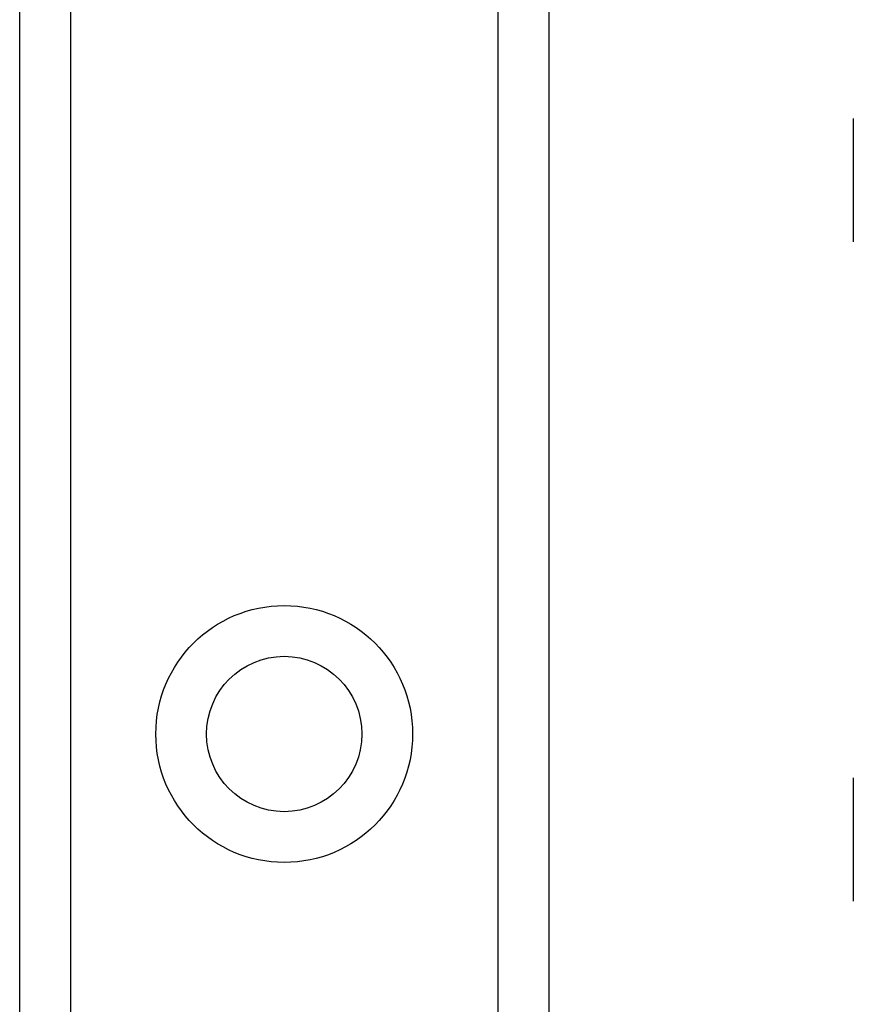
# Model space of a CAD drawing. Header units: inches. Extents: x 0 to 101, y -11 to 66.
# Tile 47 of 86: x 27.36 to 28.45, y 41.14 to 42.42. Entities that reach past the tile are written whole.
import ezdxf

# ---------------------------------------------------------------- set-up
doc = ezdxf.new("R2010")
doc.units = ezdxf.units.IN
doc.header["$LTSCALE"] = 6.067211
doc.header["$MEASUREMENT"] = 0
doc.layers.add('Visible Edges(ANSI)', color=7, linetype='Continuous', lineweight=25)
doc.layers.add('Visible Tangent Edges(ANSI)', color=7, linetype='Continuous', lineweight=25)

msp = doc.modelspace()

# ---------------------------------------------------------------- linework, layer by layer
at = {"layer": 'Visible Edges(ANSI)'}
for p, q in [((27.3593, 24.1144), (27.3593, 45.5296)), ((28.0515, 45.5296), (28.0515, 24.1144)), ((28.45, 42.1338), (28.45, 42.2951)), ((28.45, 41.2715), (28.45, 41.4329))]:
    msp.add_line(p, q, dxfattribs=at)
msp.add_circle((27.7054, 41.49), 0.1016, dxfattribs=at)
at = {"layer": 'Visible Tangent Edges(ANSI)'}
for p, q in [((27.4256, 45.5296), (27.4256, 24.1144)), ((27.9852, 24.1144), (27.9852, 45.5296))]:
    msp.add_line(p, q, dxfattribs=at)
msp.add_circle((27.7054, 41.49), 0.168, dxfattribs=at)

doc.saveas('drawing.dxf')
